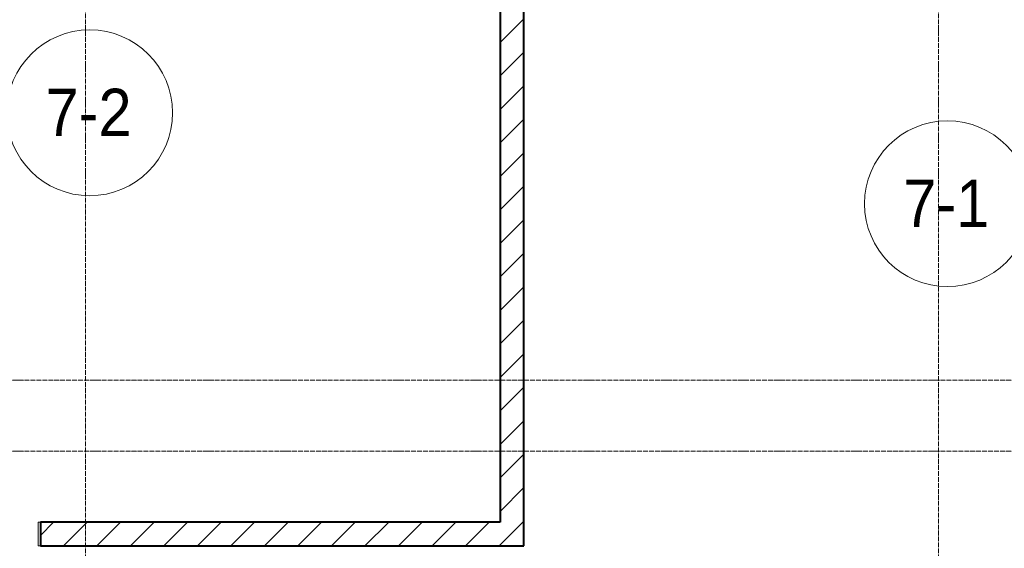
# Model space of a CAD drawing. Header units: millimetres. Extents: x 5617 to 132318, y 7718 to 193536.
# Tile 44 of 81: x 47783 to 51938, y 29290 to 31522. Entities that reach past the tile are written whole.
import ezdxf

# ---------------------------------------------------------------- set-up
doc = ezdxf.new("R2010")
doc.units = ezdxf.units.MM
doc.linetypes.add('ADSK_Линия сетки', pattern=[25, 20, -2.5, 0, -2.5])
doc.linetypes.add('Линия сетки', pattern=[25, 20, -2.5, 0, -2.5])
for name, color, linetype, lineweight in [('Марки помещений', 7, 'Continuous', 20), ('Оси', 7, 'Continuous', 9), ('Перекрытия', 7, 'Continuous', 18), ('Стены разрез', 7, 'Continuous', 40)]:
    doc.layers.add(name, color=color, linetype=linetype, lineweight=lineweight)
doc.styles.add('Arial_3', font='arial.ttf', dxfattribs={"width": 0.9, "height": 200})
pattern_1 = [(45, (0, 0), (-70.71068, 70.71068), [])]

# ---------------------------------------------------------------- blocks, each defined once
blk = doc.blocks.new('135_SLK_K4_AR_rvt-1-МКСС_К4_L13_45_000_')
at = {"layer": 'Стены разрез', "lineweight": 9, "true_color": 0xaaaaaa}
h = blk.add_hatch(dxfattribs=at)
h.set_pattern_fill('FP_3', color=253, style=0, pattern_type=2)
h.set_pattern_definition(pattern_1)
h.paths.add_polyline_path([(117000, 29300), (117000, 32900), (116900, 32900), (116900, 29300)])
h = blk.add_hatch(dxfattribs=at)
h.set_pattern_fill('FP_3', color=253, style=0, pattern_type=2)
h.set_pattern_definition(pattern_1)
h.paths.add_polyline_path([(116900, 29300), (116900, 29400), (114960, 29400), (114960, 29300), (115623.6, 29300)])
h.paths.add_polyline_path([(114060, 29300), (114060, 29400), (113950, 29400), (113950, 29300)])
at = {"layer": 'Перекрытия', "color": 253, "true_color": 0xaaaaaa}
for p, q in [((114950, 29300), (114950, 29400)), ((114950, 29400), (114960, 29400)), ((114960, 29300), (114950, 29300))]:
    blk.add_line(p, q, dxfattribs=at)
at = {"layer": 'Стены разрез', "color": 253, "true_color": 0xaaaaaa}
for p, q in [((116900, 32900), (116900, 29400)), ((117000, 29300), (117000, 32900)), ((116900, 29400), (114960, 29400)), ((114960, 29400), (114960, 29300)), ((114960, 29300), (116900, 29300)), ((116900, 29300), (117000, 29300))]:
    blk.add_line(p, q, dxfattribs=at)
blk = doc.blocks.new('050_Марка_Помещение - Номер-620969-МКСС_К4_L13_45_000_')
at = {"layer": 'Марки помещений'}
blk.add_circle((0, 0), 3.5, dxfattribs=at)

msp = doc.modelspace()

# ---------------------------------------------------------------- linework, layer by layer
at = {"layer": 'Оси', "linetype": 'Линия сетки'}
for p, q in [((48060.8, 12025.7), (48060.8, 33050)), ((51660.8, 12025.7), (51660.8, 33050))]:
    msp.add_line(p, q, dxfattribs=at)
at = {"layer": 'Оси', "linetype": 'ADSK_Линия сетки'}
for p, q in [((69660.8, 30000), (26619.7, 30000)), ((69660.8, 29700), (25349.7, 29700))]:
    msp.add_line(p, q, dxfattribs=at)

# ---------------------------------------------------------------- block references
at = {"lineweight": 5}
msp.add_blockref('135_SLK_K4_AR_rvt-1-МКСС_К4_L13_45_000_', (-67089.2, 0), dxfattribs=at)
at = {"layer": 'Марки помещений', "xscale": 99.99999999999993, "yscale": 99.99999999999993, "zscale": 99.99999999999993}
for p in [(48078.6, 31128.9), (51698.4, 30745)]:
    msp.add_blockref('050_Марка_Помещение - Номер-620969-МКСС_К4_L13_45_000_', p, dxfattribs=at)

# ---------------------------------------------------------------- texts
at = {"layer": 'Марки помещений', "lineweight": 9, "char_height": 200, "width": 447.342, "attachment_point": 1, "style": 'Arial_3'}
for s, insert in [('7-2', (47892.1, 31230.6)), ('7-1', (51511.9, 30846.7))]:
    msp.add_mtext(s, dxfattribs=dict(at, insert=insert))

doc.saveas('drawing.dxf')
